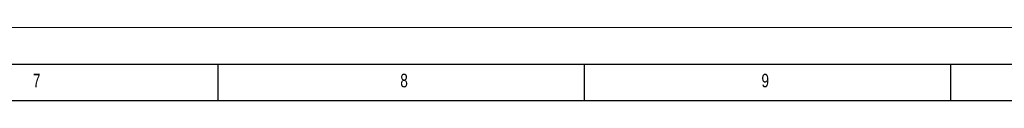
# Model space of a CAD drawing. Header units: millimetres. Extents: x 0 to 594, y 0 to 420.
# Tile 48 of 51: x 325 to 459, y 410 to 420. Entities that reach past the tile are written whole.
import ezdxf

# ---------------------------------------------------------------- set-up
doc = ezdxf.new("R2010")
doc.units = ezdxf.units.MM
doc.layers.add('FORMAT', color=7, linetype='Continuous')
doc.styles.add('SLDTEXTSTYLE0', font='TXT', dxfattribs={"width": 0.75})

msp = doc.modelspace()

# ---------------------------------------------------------------- linework, layer by layer
at = {"color": 7, "linetype": 'Continuous', "lineweight": 18}
msp.add_line((0, 420), (594, 420), dxfattribs=at)
at = {"layer": 'FORMAT'}
for p, q in [((15, 415), (589, 415)), ((352, 410), (352, 415)), ((402, 410), (402, 415)), ((452, 410), (452, 415)), ((20, 410), (584, 410))]:
    msp.add_line(p, q, dxfattribs=at)

# ---------------------------------------------------------------- texts
at = {"layer": 'FORMAT', "char_height": 1.852, "attachment_point": 1, "style": 'SLDTEXTSTYLE0'}
for s, insert in [('7', (326.699, 413.668)), ('8', (376.841, 413.668)), ('9', (426.132, 413.668))]:
    msp.add_mtext(s, dxfattribs=dict(at, insert=insert))

doc.saveas('drawing.dxf')
